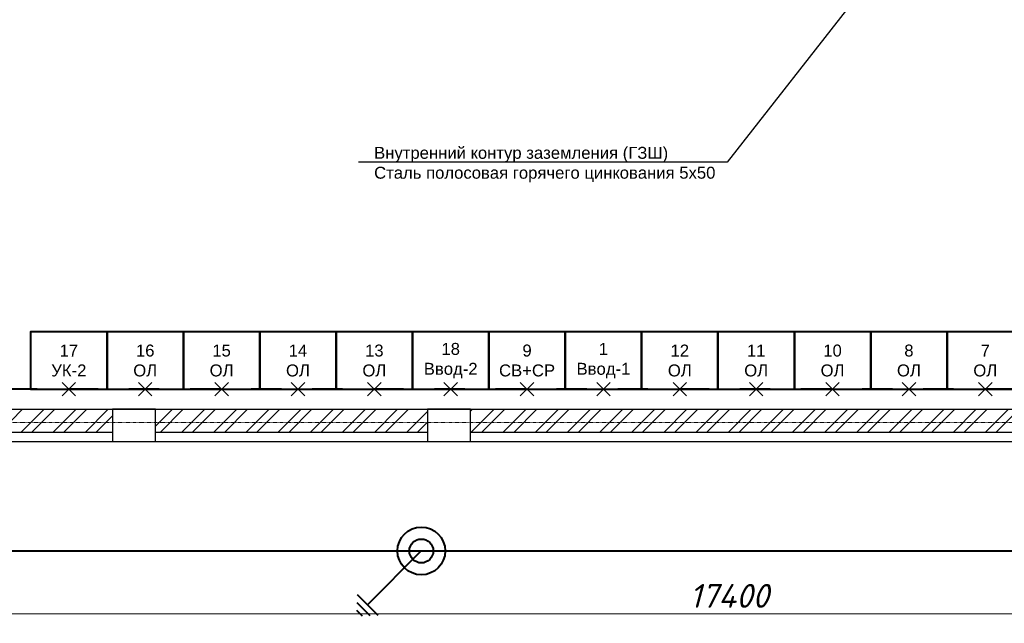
# Model space of a CAD drawing. Header units: millimetres. Extents: x 523209 to 536718, y -48289 to -47398.
# Tile 58 of 116: x 531657 to 531864, y -47784 to -47657. Entities that reach past the tile are written whole.
import ezdxf
from ezdxf import colors
from ezdxf.entities.mleader import LeaderData, LeaderLine
from ezdxf.math import Vec2, Vec3

# ---------------------------------------------------------------- set-up
doc = ezdxf.new("R2010")
doc.units = ezdxf.units.MM
for name, pattern in [('ACAD_ISO02W100', [15, 12, -3]), ('DASHDOT', [25.4, 12.7, -6.35, 0, -6.35]), ('GOST2.303 6', [12, 8, -1.5, 1, -1.5])]:
    doc.linetypes.add(name, pattern=pattern)
doc.layers.get('Defpoints').update_dxf_attribs({"color": 140})
for name, color, linetype, lineweight in [('осевая', 252, 'GOST2.303 6', 9), ('Размеры', 30, 'Continuous', 9), ('Узлы', 155, 'Continuous', 25), ('электрика', 1, 'Continuous', 40)]:
    doc.layers.add(name, color=color, linetype=linetype, lineweight=lineweight)
doc.styles.add('GOST 2.304', font='CS_Gost2304.shx')
doc.styles.get("Standard").update_dxf_attribs({"font": 'arial.ttf'})
doc.styles.add('СГЕНЕРИР_СТИЛЬ_1', font='times.ttf')
doc.styles.add('СГЕНЕРИР_СТИЛЬ_3', font='isocpeur.ttf', dxfattribs={"oblique": 15})
doc.linetypes.add('Demolish Line1', pattern='A,40,-16,["X",Standard,S=8,R=0,X=-8,Y=-4],-5.6', length=61.6)
doc.dimstyles.new('SPDS100', dxfattribs={"dimscale": 100, "dimtxt": 2.5, "dimasz": 2.5, "dimexe": 1.25, "dimexo": 0.625, "dimtad": 1, "dimdec": 0, "dimrnd": 0.001, "dimtxsty": 'GOST 2.304', "dimblk": 'OBLIQUE', "dimcen": 2.5, "dimdle": 2, "dimclrd": 256, "dimclre": 256, "dimclrt": 256, "dimadec": 0, "dimazin": 2, "dimtfac": 0.75, "dimtdec": 0, "dimtmove": 1, "dimatfit": 3, "dimfxl": 1, "dimtolj": 1, "dimlwd": -1, "dimlwe": -1, "dimarcsym": 0})
pattern_1 = [(45, (-90472.02, 100154.6), (-168.3798, 168.3798), []), (45, (-90359.77, 100154.6), (-168.3798, 168.3798), [])]

# ---------------------------------------------------------------- blocks, each defined once
blk = doc.blocks.new('_ArchTick')
at = {"color": 0, "linetype": 'ByBlock', "const_width": 0.15}
blk.add_lwpolyline([(-0.5, -0.5), (0.5, 0.5)], dxfattribs=at)
blk = doc.blocks.new('*D259')
at = {"layer": 'Defpoints', "color": 0, "transparency": 16777216}
for p in [(4891, 4410), (22291, 4410), (22291, 2608)]:
    blk.add_point(p, dxfattribs=at)
at = {"layer": 'Размеры', "linetype": 'Continuous', "transparency": 16777216}
for p, q in [((4891, 4348), (4891, 2483)), ((22291, 4348), (22291, 2483)), ((4691, 2608), (22491, 2608))]:
    blk.add_line(p, q, dxfattribs=at)
at = {"layer": 'Размеры', "transparency": 16777216, "xscale": 250, "yscale": 250, "zscale": 250, "rotation": 180}
blk.add_blockref('_ArchTick', (4891, 2608), dxfattribs=at)
at = {"layer": 'Размеры', "transparency": 16777216, "xscale": 250, "yscale": 250, "zscale": 250}
blk.add_blockref('_ArchTick', (22291, 2608), dxfattribs=at)
at = {"layer": 'Размеры', "transparency": 16777216, "insert": (13591, 2795), "char_height": 250, "attachment_point": 5, "style": 'СГЕНЕРИР_СТИЛЬ_3'}
blk.add_mtext('\\A1;17400', dxfattribs=at)
blk = doc.blocks.new('*U38')
at = {"color": 0, "linetype": 'ByBlock', "lineweight": -2}
for p, q in [((0, 0), (0, 15.96)), ((-3.05, 0), (3.05, 0)), ((-1.92, -1.2), (1.92, -1.2)), ((-0.8, -2.4), (0.8, -2.4))]:
    blk.add_line(p, q, dxfattribs=at)
blk = doc.blocks.new('A$C1FCB67F9')
at = {"layer": 'электрика', "color": 3, "ltscale": 0.15}
for radius in [5, 2.5]:
    blk.add_circle((13.55, 13.55), radius, dxfattribs=at)
at = {"rotation": 315}
blk.add_blockref('*U38', (2.26, 2.26), dxfattribs=at)
blk = doc.blocks.new('_Oblique')
at = {"color": 0, "linetype": 'ByBlock', "lineweight": -2}
blk.add_line((-0.5, -0.5), (0.5, 0.5), dxfattribs=at)
blk = doc.blocks.new('A$C0A5B357C')
at = {"layer": 'электрика', "color": 3, "lineweight": 30, "ltscale": 50}
for p, q in [((283, 0), (0, 283)), ((0, 0), (283, 283))]:
    blk.add_line(p, q, dxfattribs=at)
blk = doc.blocks.new('A$C6B5953C9')
at = {"layer": 'Узлы', "linetype": 'ByBlock', "lineweight": 5}
h = blk.add_hatch(dxfattribs=at)
h.set_pattern_fill('ANSI32', color=256, scale=25)
h.set_pattern_definition(pattern_1)
h.paths.add_polyline_path([(4991.4, 6440.2), (5381.4, 6440.2), (5381.4, 7610.2), (4991.4, 7610.2)])
h.paths.add_polyline_path([(5381.4, 5440.2), (4991.4, 5440.2), (4991.4, 4510.2), (7131.4, 4510.2), (7131.4, 4750.2), (5381.4, 4750.2)])
h = blk.add_hatch(dxfattribs=at)
h.set_pattern_fill('ANSI32', color=256, scale=25)
h.set_pattern_definition(pattern_1)
h.paths.add_polyline_path([(7581.4, 4510.2), (9851.4, 4510.2), (9851.4, 4750.2), (7581.4, 4750.2)])
h = blk.add_hatch(dxfattribs=at)
h.set_pattern_fill('ANSI32', color=256, scale=25)
h.set_pattern_definition(pattern_1)
h.paths.add_polyline_path([(9851.4, 4510.2), (10431.4, 4510.2), (10431.4, 4750.2), (9851.4, 4750.2)])
h = blk.add_hatch(dxfattribs=at)
h.set_pattern_fill('ANSI32', color=256, scale=25)
h.set_pattern_definition(pattern_1)
h.paths.add_polyline_path([(10881.4, 4510.2), (16581.4, 4510.2), (16581.4, 4750.2), (10881.4, 4750.2)])
for points in [[(22291.4, 10810.2), (4891.4, 10810.2), (4891.4, 4410.2), (9851.4, 4410.2)], [(21801.4, 10470.2), (5381.4, 10470.2), (5381.4, 4750.2), (9851.4, 4750.2)], [(4991.4, 5440.2), (4991.4, 4510.2), (7131.4, 4510.2)], [(9851.4, 4750.2), (19261.4, 4750.2)], [(7581.4, 4510.2), (9851.4, 4510.2)], [(9851.4, 4510.2), (10431.4, 4510.2)], [(10881.4, 4510.2), (16581.4, 4510.2)], [(9851.4, 4410.2), (19261.4, 4410.2)]]:
    blk.add_lwpolyline(points)
for points in [[(7131.4, 4410.2), (7581.4, 4410.2), (7581.4, 4750.2), (7131.4, 4750.2)], [(10431.4, 4410.2), (10881.4, 4410.2), (10881.4, 4750.2), (10431.4, 4750.2)]]:
    blk.add_lwpolyline(points, close=True)
at = {"layer": 'осевая', "ltscale": 0.5}
blk.add_lwpolyline([(1000, 4610.2), (24268.5, 4610.2)], dxfattribs=at)
at = {"layer": 'Размеры'}
dim = blk.add_linear_dim(base=(22291.4, 2608), p1=(4891.4, 4410.2), p2=(22291.4, 4410.2), dimstyle='SPDS100', override={"dimtxsty": 'СГЕНЕРИР_СТИЛЬ_3', "dimblk1": 'ArchTick', "dimblk2": 'ArchTick', "dimsah": 1}, dxfattribs=at)
dim.commit()
dim.dimension.update_dxf_attribs({"geometry": '*D259', "text_midpoint": (13591.4, 2795.5)})

msp = doc.modelspace()

# ---------------------------------------------------------------- linework, layer by layer
at = {"layer": 'электрика', "color": 30, "linetype": 'Demolish Line1', "ltscale": 0.5}
for p, q in [((531612.43368, -47768.51155), (531741.45847, -47768.51155)), ((531741.45847, -47768.51155), (531870.48326, -47768.51155))]:
    msp.add_line(p, q, dxfattribs=at)
at = {"layer": 'электрика', "color": 30, "linetype": 'DASHDOT', "ltscale": 0.5}
msp.add_lwpolyline([(531643.12532, -47648.057), (531643.12532, -47617.60249), (531643.12532, -47616.10249), (531968.14623, -47616.10249), (531968.14623, -47734.64617), (531643.11292, -47734.64617), (531643.12532, -47648.057)], dxfattribs=at)
at = {"layer": 'электрика', "color": 1, "ltscale": 15}
for points in [[(531675.61292, -47722.64617), (531659.61292, -47722.64617), (531659.61292, -47734.64617), (531675.61292, -47734.64617), (531675.61292, -47722.64617)], [(531691.61292, -47722.64617), (531675.61292, -47722.64617), (531675.61292, -47734.64617), (531691.61292, -47734.64617), (531691.61292, -47722.64617)], [(531707.61292, -47722.64617), (531691.61292, -47722.64617), (531691.61292, -47734.64617), (531707.61292, -47734.64617), (531707.61292, -47722.64617)], [(531723.61292, -47722.64617), (531707.61292, -47722.64617), (531707.61292, -47734.64617), (531723.61292, -47734.64617), (531723.61292, -47722.64617)], [(531739.61292, -47722.64617), (531723.61292, -47722.64617), (531723.61292, -47734.64617), (531739.61292, -47734.64617), (531739.61292, -47722.64617)], [(531755.61292, -47722.64617), (531739.61292, -47722.64617), (531739.61292, -47734.64617), (531755.61292, -47734.64617), (531755.61292, -47722.64617)], [(531771.61292, -47722.64617), (531755.61292, -47722.64617), (531755.61292, -47734.64617), (531771.61292, -47734.64617), (531771.61292, -47722.64617)], [(531787.61292, -47722.64617), (531771.61292, -47722.64617), (531771.61292, -47734.64617), (531787.61292, -47734.64617), (531787.61292, -47722.64617)], [(531803.61292, -47722.64617), (531787.61292, -47722.64617), (531787.61292, -47734.64617), (531803.61292, -47734.64617), (531803.61292, -47722.64617)], [(531819.61292, -47722.64617), (531803.61292, -47722.64617), (531803.61292, -47734.64617), (531819.61292, -47734.64617), (531819.61292, -47722.64617)], [(531835.61292, -47722.64617), (531819.61292, -47722.64617), (531819.61292, -47734.64617), (531835.61292, -47734.64617), (531835.61292, -47722.64617)], [(531851.61292, -47722.64617), (531835.61292, -47722.64617), (531835.61292, -47734.64617), (531851.61292, -47734.64617), (531851.61292, -47722.64617)], [(531867.61292, -47722.64617), (531851.61292, -47722.64617), (531851.61292, -47734.64617), (531867.61292, -47734.64617), (531867.61292, -47722.64617)]]:
    msp.add_lwpolyline(points, dxfattribs=at)

# ---------------------------------------------------------------- block references
at = {"xscale": 0.02, "yscale": 0.02, "zscale": 0.02}
msp.add_blockref('A$C6B5953C9', (531534.11904, -47833.80636), dxfattribs=at)
at = {"layer": 'электрика', "color": 30, "lineweight": 30, "ltscale": 50, "xscale": 0.01, "yscale": 0.01, "zscale": 0.01, "rotation": 270}
for p in [(531666.1987, -47733.23197), (531682.1987, -47733.23197), (531698.1987, -47733.23197), (531714.1987, -47733.23197), (531730.1987, -47733.23197), (531746.1987, -47733.23197), (531762.1987, -47733.23197), (531778.1987, -47733.23197), (531794.1987, -47733.23197), (531810.1987, -47733.23197), (531826.1987, -47733.23197), (531842.1987, -47733.23197), (531858.1987, -47733.23197)]:
    msp.add_blockref('A$C0A5B357C', p, dxfattribs=at)
at = {"layer": 'электрика', "ltscale": 0.15}
msp.add_blockref('A$C1FCB67F9', (531727.91244, -47782.05763), dxfattribs=at)

# ---------------------------------------------------------------- texts
at = {"linetype": 'ACAD_ISO02W100', "lineweight": 100, "char_height": 2.5, "attachment_point": 5}
for s, insert in [('\\A1;17\\PУК-2', (531667.61292, -47728.64617)), ('\\A1;15\\PОЛ', (531699.61292, -47728.64617)), ('\\A1;14\\PОЛ', (531715.61292, -47728.64617)), ('\\A1;13\\PОЛ', (531731.61292, -47728.64617)), ('\\A1;18\\PВвод-2', (531747.61292, -47728.64617)), ('\\A1;9\\PСВ+СР', (531763.61292, -47728.64617)), ('\\A1;1\\PВвод-1', (531779.61292, -47728.64617)), ('\\A1;12\\PОЛ', (531795.61292, -47728.64617)), ('\\A1;11\\PОЛ', (531811.61292, -47728.64617)), ('\\A1;10\\PОЛ', (531827.61292, -47728.64617)), ('\\A1;8\\PОЛ', (531843.61292, -47728.64617)), ('\\A1;7\\PОЛ', (531859.61292, -47728.64617))]:
    msp.add_mtext(s, dxfattribs=dict(at, insert=insert))
at = {"linetype": 'ACAD_ISO02W100', "lineweight": 100, "insert": (531683.61292, -47728.64617), "char_height": 2.5, "width": 6.8809686, "attachment_point": 5}
msp.add_mtext('\\A1;16\\PОЛ', dxfattribs=at)

# ---------------------------------------------------------------- leaders
at = {"layer": 'электрика', "color": 7, "lineweight": 0, "ltscale": 10}
ml = msp.add_multileader_mtext('Standard', dxfattribs=at)
ml.set_content('{\\fArial|b0|i0|c204|p34;Внутренний контур заземления (ГЗШ)\\PСталь полосовая горячего цинкования 5х50}', color=7, style='СГЕНЕРИР_СТИЛЬ_1')
ml.set_leader_properties()
ml.set_arrow_properties(name='OBLIQUE')
ml.build(insert=Vec2(0, 0))
ml.multileader.update_dxf_attribs({"text_left_attachment_type": 6, "text_right_attachment_type": 6, "arrow_head_size": 2.5})
ctx = ml.context
ctx.base_point, ctx.char_height, ctx.arrow_head_size, ctx.landing_gap_size, ctx.plane_origin = Vec3(531731.54974, -47687.09376), 2.5, 2.5, 0.02, Vec3(531781.3208, -47759.07471)
ctx.left_attachment, ctx.right_attachment = 6, 6
notes = []
notes.append((ctx, [(0, (1, 1, 0), (531805.56491, -47687.09376), (-1, 0), 2.80191, [(0, [(531861.18735, -47616.10249)], 0, [])])]))
ctx.mtext.insert, ctx.mtext.width, ctx.mtext.defined_height, ctx.mtext.flow_direction = Vec3(531731.56974, -47683.8997), 86.257855, 6.7089, 5
for ctx, leaders in notes:
    for number, flags, end, landing, length, lines in leaders:
        leader = LeaderData()
        leader.index, (leader.has_last_leader_line, leader.has_dogleg_vector, leader.attachment_direction) = number, flags
        leader.last_leader_point, leader.dogleg_vector, leader.dogleg_length = Vec3(end), Vec3(landing), length
        for number, points, colour, breaks in lines:
            line = LeaderLine()
            line.index, line.vertices, line.color, line.breaks = number, Vec3.list(points), colors.encode_raw_color(colour), breaks
            leader.lines.append(line)
        ctx.leaders.append(leader)

doc.saveas('drawing.dxf')
